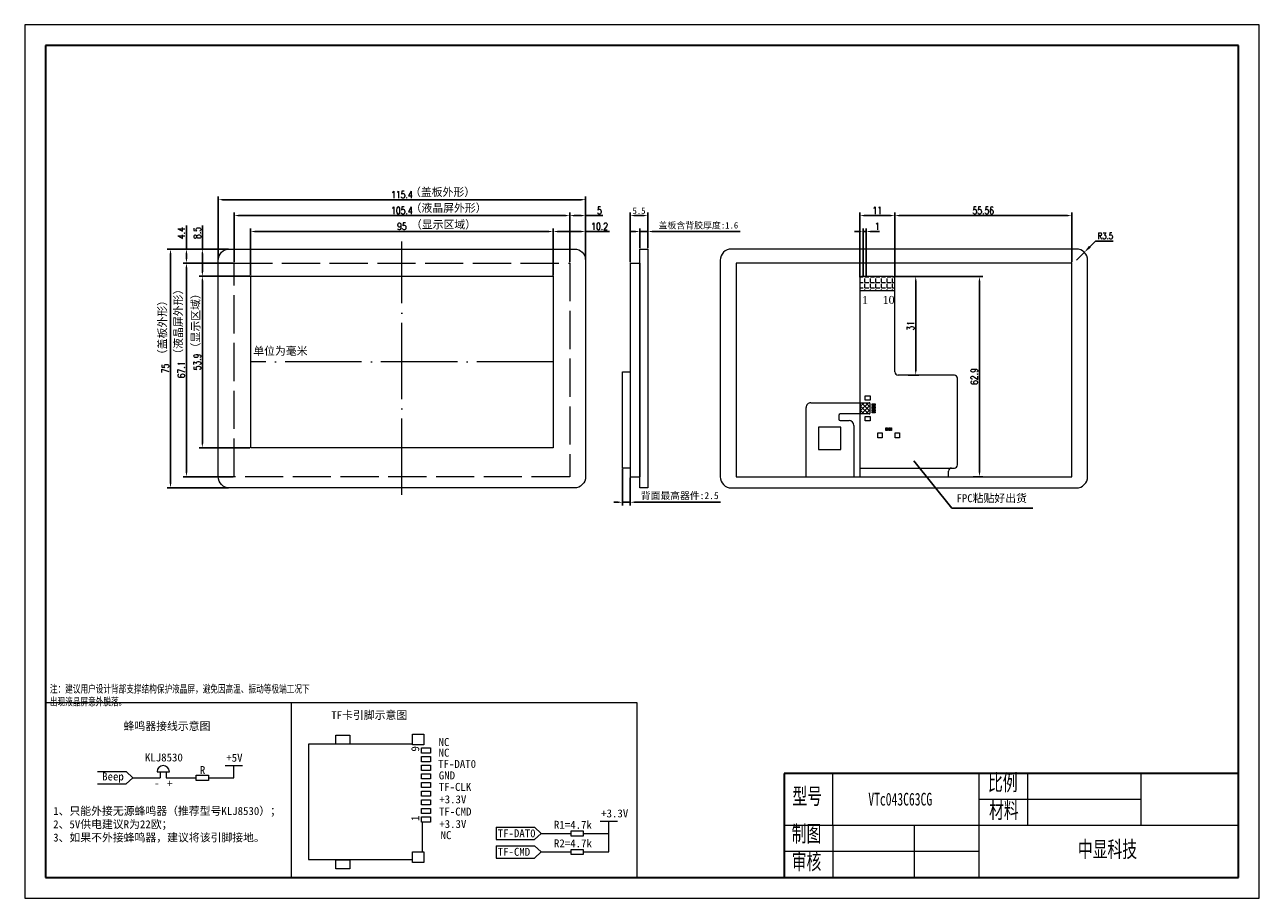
# Model space of a CAD drawing. Header units: millimetres. Extents: x -144 to 1989, y -1632 to -703.
# Tile 3 of 3: x 1601 to 1989, y -977 to -703. Entities that reach past the tile are written whole.
import ezdxf
from ezdxf.enums import TextEntityAlignment as Align

# ---------------------------------------------------------------- set-up
doc = ezdxf.new("R2010")
doc.units = ezdxf.units.MM
doc.header["$PDSIZE"] = -5
for name, pattern in [('ACAD_ISO02W100', [15, 12, -3]), ('ACAD_ISO04W100', [30, 24, -3, 0, -3]), ('CENTER2', [28.574999, 19.049999, -3.175, 3.175, -3.175])]:
    doc.linetypes.add(name, pattern=pattern)
doc.layers.get('0').update_dxf_attribs({"lineweight": 18})
doc.layers.get('Defpoints').update_dxf_attribs({"lineweight": 18})
for name, color, linetype, lineweight in [('DIM（标注）', 3, 'Continuous', 18), ('SILKSCREEN_OUTLINES_BTM', 211, 'Continuous', 18), ('thick', 7, 'Continuous', 30), ('thin', 7, 'Continuous', 18), ('标注', 7, 'Continuous', 13), ('粗实线层', 7, 'Continuous', 35), ('细实线层', 7, 'Continuous', 18)]:
    doc.layers.add(name, color=color, linetype=linetype, lineweight=lineweight)
doc.styles.add('ROMANS', font='romans.shx', dxfattribs={"width": 0.8, "bigfont": 'gbcbig.shx'})
doc.styles.get("Standard").update_dxf_attribs({"font": 'txt.shx', "bigfont": 'gbcbig.shx'})
doc.styles.add('TIMES_NEW_ROMAN', font='TIMES.TTF')
doc.styles.add('TITLE', font='ARIAL.TTF')
doc.styles.add('宋体', font='SimSun.ttf')
doc.styles.add('机械字体', font='SimSun.ttf', dxfattribs={"width": 0.67})
doc.dimstyles.new('ISO-25$0', dxfattribs={"dimscale": 0.8, "dimtxt": 2.75, "dimasz": 1.7, "dimexe": 1.25, "dimexo": 0.3, "dimtad": 1, "dimzin": 0, "dimdsep": 46, "dimtxsty": 'ROMANS', "dimcen": 2, "dimdle": 3.4, "dimclrd": 256, "dimclre": 256, "dimclrt": 256, "dimadec": 0, "dimazin": 0, "dimtfac": 1, "dimtmove": 0, "dimatfit": 3, "dimfxl": 0, "dimtolj": 1, "dimtzin": 0, "dimarcsym": 0})
doc.dimstyles.new('ISO-25$7', dxfattribs={"dimscale": 0.5, "dimtxt": 2.5, "dimasz": 2, "dimexe": 1.25, "dimexo": 0.625, "dimtad": 0, "dimdsep": 46, "dimtxsty": 'TITLE', "dimcen": 2.5, "dimdle": 4, "dimclrd": 256, "dimclre": 256, "dimclrt": 256, "dimadec": 0, "dimazin": 0, "dimtfac": 1, "dimtmove": 0, "dimatfit": 0, "dimfxl": 0, "dimtolj": 1, "dimarcsym": 0})
doc.dimstyles.new('副本 (3)ISO-25', dxfattribs={"dimtxt": 4, "dimasz": 2.5, "dimexe": 1.25, "dimexo": 0.625, "dimtad": 1, "dimtoh": 1, "dimdsep": 46, "dimtxsty": 'Standard', "dimcen": 2.5, "dimdle": 5, "dimadec": 0, "dimazin": 0, "dimtfac": 1, "dimtmove": 0, "dimatfit": 3, "dimfxl": 0, "dimtolj": 1, "dimarcsym": 0})

# ---------------------------------------------------------------- blocks, each defined once
blk = doc.blocks.new('*D89')
at = {"layer": 'Defpoints', "color": 0, "lineweight": 0}
for p in [(1934.19, -774.6), (1931.71, -777.08)]:
    blk.add_point(p, dxfattribs=at)
at = {"layer": '标注', "color": 0, "lineweight": -2}
for p, q in [((1937.72, -771.07), (1935.95, -772.84)), ((1943.22, -771.07), (1937.72, -771.07)), ((1931.71, -777.08), (1934.19, -774.6))]:
    blk.add_line(p, q, dxfattribs=at)
at = {"layer": '标注', "color": 0, "lineweight": 0}
blk.add_solid([(1935.66, -772.54), (1936.25, -773.13), (1934.19, -774.6)], dxfattribs=at)
at = {"layer": '标注', "color": 0, "lineweight": 0, "insert": (1940.79, -769.44), "char_height": 2, "attachment_point": 5, "style": 'ROMANS'}
blk.add_mtext('\\A1;R3.5', dxfattribs=at)
blk = doc.blocks.new('*D77')
at = {"layer": 'Defpoints', "color": 0, "lineweight": 0}
for p in [(1777.48, -763.08), (1777.48, -764.09), (1772.49, -766.17)]:
    blk.add_point(p, dxfattribs=at)
at = {"layer": '标注', "lineweight": -2}
for p, q in [((1772.49, -765.93), (1772.49, -762.08)), ((1773.85, -763.08), (1776.12, -763.08)), ((1777.48, -763.85), (1777.48, -762.08)), ((1777.48, -763.08), (1782.94, -763.08))]:
    blk.add_line(p, q, dxfattribs=at)
at = {"layer": '标注', "lineweight": 0}
for points in [[(1773.85, -762.85), (1773.85, -763.31), (1772.49, -763.08)], [(1776.12, -762.85), (1776.12, -763.31), (1777.48, -763.08)]]:
    blk.add_solid(points, dxfattribs=at)
at = {"layer": '标注', "lineweight": 0, "insert": (1781.85, -761.48), "char_height": 2.2, "attachment_point": 5, "style": 'ROMANS'}
blk.add_mtext('\\A1;5', dxfattribs=at)
blk = doc.blocks.new('*D78')
at = {"layer": 'Defpoints', "color": 0, "lineweight": 0}
for p in [(1767.3, -770.31), (1777.48, -768.08), (1777.48, -768.51)]:
    blk.add_point(p, dxfattribs=at)
at = {"layer": '标注', "lineweight": -2}
for p, q in [((1767.3, -770.07), (1767.3, -767.08)), ((1777.48, -768.27), (1777.48, -767.08)), ((1768.66, -768.08), (1776.12, -768.08)), ((1777.48, -768.08), (1784.96, -768.08))]:
    blk.add_line(p, q, dxfattribs=at)
at = {"layer": '标注', "lineweight": 0}
for points in [[(1768.66, -767.85), (1768.66, -768.31), (1767.3, -768.08)], [(1776.12, -767.85), (1776.12, -768.31), (1777.48, -768.08)]]:
    blk.add_solid(points, dxfattribs=at)
at = {"layer": '标注', "lineweight": 0, "insert": (1781.9, -766.48), "char_height": 2.2, "attachment_point": 5, "style": 'ROMANS'}
blk.add_mtext('\\A1;10.2', dxfattribs=at)
blk = doc.blocks.new('*X56')
at = {"layer": '粗实线层'}
for p, q in [((-287, 200), (-287, -200)), ((287, 200), (-287, 200)), ((287, -200), (287, 200)), ((-287, -200), (287, -200))]:
    blk.add_line(p, q, dxfattribs=at)
at = {"layer": '细实线层'}
for p, q in [((297, 210), (-297, 210)), ((-297, 210), (-297, -210)), ((297, -210), (297, 210)), ((-297, -210), (297, -210))]:
    blk.add_line(p, q, dxfattribs=at)
blk = doc.blocks.new('*D79')
at = {"layer": 'Defpoints', "color": 0, "lineweight": 0}
for p in [(1797.03, -763.08), (1797.03, -773.58), (1791.53, -777.97)]:
    blk.add_point(p, dxfattribs=at)
at = {"layer": '标注', "lineweight": -2}
for p, q in [((1791.53, -777.73), (1791.53, -762.08)), ((1792.89, -763.08), (1795.67, -763.08)), ((1797.03, -773.34), (1797.03, -762.08))]:
    blk.add_line(p, q, dxfattribs=at)
at = {"layer": '标注', "lineweight": 0}
for points in [[(1792.89, -762.85), (1792.89, -763.31), (1791.53, -763.08)], [(1795.67, -762.85), (1795.67, -763.31), (1797.03, -763.08)]]:
    blk.add_solid(points, dxfattribs=at)
at = {"layer": '标注', "lineweight": 0, "insert": (1794.28, -761.58), "char_height": 2, "attachment_point": 5, "style": '宋体'}
blk.add_mtext('\\A1;5.5', dxfattribs=at)
blk = doc.blocks.new('*D80')
at = {"layer": 'Defpoints', "color": 0, "lineweight": 0}
for p in [(1794.53, -768.08), (1794.53, -773.58), (1797.03, -773.58)]:
    blk.add_point(p, dxfattribs=at)
at = {"layer": '标注', "lineweight": -2}
for p, q in [((1794.53, -773.34), (1794.53, -767.08)), ((1797.03, -773.34), (1797.03, -767.08)), ((1793.17, -768.08), (1791.81, -768.08)), ((1794.53, -768.08), (1797.03, -768.08)), ((1798.39, -768.08), (1826.08, -768.08))]:
    blk.add_line(p, q, dxfattribs=at)
at = {"layer": '标注', "lineweight": 0}
for points in [[(1793.17, -767.85), (1793.17, -768.31), (1794.53, -768.08)], [(1798.39, -767.85), (1798.39, -768.31), (1797.03, -768.08)]]:
    blk.add_solid(points, dxfattribs=at)
at = {"layer": '标注', "lineweight": 0, "insert": (1812.92, -766.26), "char_height": 2, "attachment_point": 5, "style": '宋体'}
blk.add_mtext('\\A1;盖板含背胶厚度:1.6', dxfattribs=at)
blk = doc.blocks.new('*D81')
at = {"layer": 'Defpoints', "color": 0, "lineweight": 0}
for p in [(1657.08, -773.58), (1660.2, -773.58), (1662.77, -782.1)]:
    blk.add_point(p, dxfattribs=at)
at = {"layer": '标注', "lineweight": -2}
for p, q in [((1657.08, -773.58), (1657.08, -766.19)), ((1659.96, -773.58), (1656.08, -773.58)), ((1657.08, -780.74), (1657.08, -774.94)), ((1662.53, -782.1), (1656.08, -782.1))]:
    blk.add_line(p, q, dxfattribs=at)
at = {"layer": '标注', "lineweight": 0}
for points in [[(1656.86, -774.94), (1657.31, -774.94), (1657.08, -773.58)], [(1656.86, -780.74), (1657.31, -780.74), (1657.08, -782.1)]]:
    blk.add_solid(points, dxfattribs=at)
at = {"layer": '标注', "lineweight": 0, "insert": (1655.48, -768.54), "char_height": 2.2, "attachment_point": 5, "rotation": 90, "style": 'ROMANS'}
blk.add_mtext('\\A1;8.5', dxfattribs=at)
blk = doc.blocks.new('*D82')
at = {"layer": 'Defpoints', "color": 0, "lineweight": 0}
for p in [(1652.08, -777.97), (1667.07, -777.97), (1667.07, -845.05)]:
    blk.add_point(p, dxfattribs=at)
at = {"layer": '标注', "lineweight": -2}
for p, q in [((1666.83, -777.97), (1651.08, -777.97)), ((1652.08, -843.69), (1652.08, -779.33)), ((1666.83, -845.05), (1651.08, -845.05))]:
    blk.add_line(p, q, dxfattribs=at)
at = {"layer": '标注', "lineweight": 0}
for points in [[(1651.86, -779.33), (1652.31, -779.33), (1652.08, -777.97)], [(1651.86, -843.69), (1652.31, -843.69), (1652.08, -845.05)]]:
    blk.add_solid(points, dxfattribs=at)
at = {"layer": '标注', "lineweight": 0, "insert": (1650.48, -811.51), "char_height": 2.2, "attachment_point": 5, "rotation": 90, "style": 'ROMANS'}
blk.add_mtext('\\A1;67.1', dxfattribs=at)
blk = doc.blocks.new('*D83')
at = {"layer": 'Defpoints', "color": 0, "lineweight": 0}
for p in [(1672.26, -782.1), (1657.08, -835.96), (1672.26, -835.96)]:
    blk.add_point(p, dxfattribs=at)
at = {"layer": '标注', "lineweight": -2}
for p, q in [((1672.02, -782.1), (1656.08, -782.1)), ((1657.08, -783.46), (1657.08, -834.6)), ((1672.02, -835.96), (1656.08, -835.96))]:
    blk.add_line(p, q, dxfattribs=at)
at = {"layer": '标注', "lineweight": 0}
for points in [[(1656.86, -783.46), (1657.31, -783.46), (1657.08, -782.1)], [(1656.86, -834.6), (1657.31, -834.6), (1657.08, -835.96)]]:
    blk.add_solid(points, dxfattribs=at)
at = {"layer": '标注', "lineweight": 0, "insert": (1655.48, -809.03), "char_height": 2.2, "attachment_point": 5, "rotation": 90, "style": 'ROMANS'}
blk.add_mtext('\\A1;53.9', dxfattribs=at)
blk = doc.blocks.new('*D84')
at = {"layer": 'Defpoints', "color": 0, "lineweight": 0}
for p in [(1772.49, -763.08), (1667.07, -777.97), (1772.49, -777.97)]:
    blk.add_point(p, dxfattribs=at)
at = {"layer": '标注', "lineweight": -2}
for p, q in [((1667.07, -777.73), (1667.07, -762.08)), ((1668.43, -763.08), (1771.13, -763.08)), ((1772.49, -777.73), (1772.49, -762.08))]:
    blk.add_line(p, q, dxfattribs=at)
at = {"layer": '标注', "lineweight": 0}
for points in [[(1668.43, -762.85), (1668.43, -763.31), (1667.07, -763.08)], [(1771.13, -762.85), (1771.13, -763.31), (1772.49, -763.08)]]:
    blk.add_solid(points, dxfattribs=at)
at = {"layer": '标注', "lineweight": 0, "insert": (1719.78, -761.48), "char_height": 2.2, "attachment_point": 5, "style": 'ROMANS'}
blk.add_mtext('\\A1;105.4', dxfattribs=at)
blk = doc.blocks.new('*D85')
at = {"layer": 'Defpoints', "color": 0, "lineweight": 0}
for p in [(1767.3, -768.08), (1672.26, -782.1), (1767.3, -782.1)]:
    blk.add_point(p, dxfattribs=at)
at = {"layer": '标注', "lineweight": -2}
for p, q in [((1672.26, -781.86), (1672.26, -767.08)), ((1767.3, -781.86), (1767.3, -767.08)), ((1673.62, -768.08), (1765.94, -768.08))]:
    blk.add_line(p, q, dxfattribs=at)
at = {"layer": '标注', "lineweight": 0}
for points in [[(1673.62, -767.85), (1673.62, -768.31), (1672.26, -768.08)], [(1765.94, -767.85), (1765.94, -768.31), (1767.3, -768.08)]]:
    blk.add_solid(points, dxfattribs=at)
at = {"layer": '标注', "lineweight": 0, "insert": (1719.78, -766.48), "char_height": 2.2, "attachment_point": 5, "style": 'ROMANS'}
blk.add_mtext('\\A1;95', dxfattribs=at)
blk = doc.blocks.new('*D86')
at = {"layer": 'Defpoints', "color": 0, "lineweight": 0}
for p in [(1777.48, -758.08), (1662.08, -777.08), (1777.48, -777.08)]:
    blk.add_point(p, dxfattribs=at)
at = {"layer": '标注', "lineweight": -2}
for p, q in [((1662.08, -776.84), (1662.08, -757.08)), ((1663.44, -758.08), (1776.12, -758.08)), ((1777.48, -776.84), (1777.48, -757.08))]:
    blk.add_line(p, q, dxfattribs=at)
at = {"layer": '标注', "lineweight": 0}
for points in [[(1663.44, -757.85), (1663.44, -758.31), (1662.08, -758.08)], [(1776.12, -757.85), (1776.12, -758.31), (1777.48, -758.08)]]:
    blk.add_solid(points, dxfattribs=at)
at = {"layer": '标注', "lineweight": 0, "insert": (1719.78, -756.48), "char_height": 2.2, "attachment_point": 5, "style": 'ROMANS'}
blk.add_mtext('\\A1;115.4', dxfattribs=at)
blk = doc.blocks.new('*D87')
at = {"layer": 'Defpoints', "color": 0, "lineweight": 0}
for p in [(1665.58, -773.58), (1647.08, -848.58), (1665.58, -848.58)]:
    blk.add_point(p, dxfattribs=at)
at = {"layer": '标注', "lineweight": -2}
for p, q in [((1665.34, -773.58), (1646.08, -773.58)), ((1647.08, -774.94), (1647.08, -847.22)), ((1665.34, -848.58), (1646.08, -848.58))]:
    blk.add_line(p, q, dxfattribs=at)
at = {"layer": '标注', "lineweight": 0}
for points in [[(1646.86, -774.94), (1647.31, -774.94), (1647.08, -773.58)], [(1646.86, -847.22), (1647.31, -847.22), (1647.08, -848.58)]]:
    blk.add_solid(points, dxfattribs=at)
at = {"layer": '标注', "lineweight": 0, "insert": (1645.48, -811.08), "char_height": 2.2, "attachment_point": 5, "rotation": 90, "style": 'ROMANS'}
blk.add_mtext('\\A1;75', dxfattribs=at)
blk = doc.blocks.new('*D88')
at = {"layer": 'Defpoints', "color": 0, "lineweight": 0}
for p in [(1654.24, -773.58), (1652.08, -777.97), (1653.24, -777.97)]:
    blk.add_point(p, dxfattribs=at)
at = {"layer": '标注', "lineweight": -2}
for p, q in [((1652.08, -773.58), (1652.08, -766.19)), ((1654, -773.58), (1651.08, -773.58)), ((1652.08, -776.61), (1652.08, -774.94)), ((1653, -777.97), (1651.08, -777.97))]:
    blk.add_line(p, q, dxfattribs=at)
at = {"layer": '标注', "lineweight": 0}
for points in [[(1651.86, -774.94), (1652.31, -774.94), (1652.08, -773.58)], [(1651.86, -776.61), (1652.31, -776.61), (1652.08, -777.97)]]:
    blk.add_solid(points, dxfattribs=at)
at = {"layer": '标注', "lineweight": 0, "insert": (1650.48, -768.58), "char_height": 2.2, "attachment_point": 5, "rotation": 90, "style": 'ROMANS'}
blk.add_mtext('\\A1;4.4', dxfattribs=at)
blk = doc.blocks.new('*D91')
at = {"layer": 'Defpoints', "color": 0, "lineweight": 0}
for p in [(1789.13, -842.34), (1791.53, -845.05), (1791.53, -853.08)]:
    blk.add_point(p, dxfattribs=at)
at = {"layer": '标注', "lineweight": -2}
for p, q in [((1789.13, -842.58), (1789.13, -854.08)), ((1791.53, -845.29), (1791.53, -854.08)), ((1787.77, -853.08), (1786.41, -853.08)), ((1789.13, -853.08), (1791.53, -853.08)), ((1792.89, -853.08), (1819.91, -853.08))]:
    blk.add_line(p, q, dxfattribs=at)
at = {"layer": '标注', "lineweight": 0}
for points in [[(1787.77, -852.85), (1787.77, -853.3), (1789.13, -853.08)], [(1792.89, -852.85), (1792.89, -853.3), (1791.53, -853.08)]]:
    blk.add_solid(points, dxfattribs=at)
at = {"layer": '标注', "lineweight": 0, "insert": (1807.08, -851.12), "char_height": 2.2, "attachment_point": 5, "style": '宋体'}
blk.add_mtext('\\A1;背面最高器件:2.5', dxfattribs=at)
blk = doc.blocks.new('TF')
at = {"lineweight": 0}
for p, q in [((-4.774, 14.5), (-0.976, 14.5)), ((-14.7, 13.274), (-14.7, 0)), ((0, 0), (0, 13.25)), ((-14.7, 0), (0, 0))]:
    blk.add_line(p, q, dxfattribs=at)
for points in [[(-15.976, 14.726), (-14.624, 14.726), (-14.624, 13.274), (-15.976, 13.274)], [(-14.226, 15.576), (-13.574, 15.576), (-13.574, 14.424), (-14.226, 14.424)], [(-13.126, 15.576), (-12.474, 15.576), (-12.474, 14.424), (-13.126, 14.424)], [(-12.026, 15.576), (-11.374, 15.576), (-11.374, 14.424), (-12.026, 14.424)], [(-10.926, 15.576), (-10.274, 15.576), (-10.274, 14.424), (-10.926, 14.424)], [(-9.826, 15.576), (-9.174, 15.576), (-9.174, 14.424), (-9.826, 14.424)], [(-8.726, 15.576), (-8.074, 15.576), (-8.074, 14.424), (-8.726, 14.424)], [(-7.626, 15.576), (-6.974, 15.576), (-6.974, 14.424), (-7.626, 14.424)], [(-6.526, 15.576), (-5.874, 15.576), (-5.874, 14.424), (-6.526, 14.424)], [(-5.426, 15.576), (-4.774, 15.576), (-4.774, 14.424), (-5.426, 14.424)], [(-0.976, 14.726), (0.376, 14.726), (0.376, 13.274), (-0.976, 13.274)], [(-15.8715, 5.289), (-14.7285, 5.289), (-14.7285, 3.511), (-15.8715, 3.511)], [(0.0285, 5.289), (1.1715, 5.289), (1.1715, 3.511), (0.0285, 3.511)]]:
    blk.add_lwpolyline(points, close=True, dxfattribs=at)
blk = doc.blocks.new('*D100')
at = {"lineweight": -2}
for p, q in [((1874.66, -774.46), (1874.66, -762.08)), ((1928.86, -763.08), (1876.02, -763.08)), ((1930.22, -777.73), (1930.22, -762.08))]:
    blk.add_line(p, q, dxfattribs=at)
at = {"lineweight": 0}
for points in [[(1876.02, -762.85), (1876.02, -763.31), (1874.66, -763.08)], [(1928.86, -762.85), (1928.86, -763.31), (1930.22, -763.08)]]:
    blk.add_solid(points, dxfattribs=at)
at = {"layer": 'Defpoints', "color": 0, "lineweight": 0}
for p in [(1874.66, -763.08), (1874.66, -774.7), (1930.22, -777.97)]:
    blk.add_point(p, dxfattribs=at)
at = {"lineweight": 0, "insert": (1902.44, -761.48), "char_height": 2.2, "attachment_point": 5, "style": 'ROMANS'}
blk.add_mtext('\\A1;55.56', dxfattribs=at)
blk = doc.blocks.new('*D99')
at = {"lineweight": -2}
for p, q in [((1874.4, -782.17), (1882.21, -782.17)), ((1881.21, -783.53), (1881.21, -811.8)), ((1878.82, -813.16), (1882.21, -813.16))]:
    blk.add_line(p, q, dxfattribs=at)
at = {"lineweight": 0}
for points in [[(1880.99, -783.53), (1881.44, -783.53), (1881.21, -782.17)], [(1880.99, -811.8), (1881.44, -811.8), (1881.21, -813.16)]]:
    blk.add_solid(points, dxfattribs=at)
at = {"layer": 'Defpoints', "color": 0, "lineweight": 0}
for p in [(1874.16, -782.17), (1878.58, -813.16), (1881.21, -813.16)]:
    blk.add_point(p, dxfattribs=at)
at = {"lineweight": 0, "insert": (1879.61, -797.66), "char_height": 2.2, "attachment_point": 5, "rotation": 90, "style": 'ROMANS'}
blk.add_mtext('\\A1;31', dxfattribs=at)
blk = doc.blocks.new('*D98')
at = {"layer": 'Defpoints', "color": 0, "lineweight": 0}
for p in [(1879.41, -782.17), (1899.02, -845.05), (1901.25, -845.05)]:
    blk.add_point(p, dxfattribs=at)
at = {"layer": '标注', "lineweight": -2}
for p, q in [((1879.65, -782.17), (1902.25, -782.17)), ((1901.25, -783.53), (1901.25, -843.69)), ((1899.26, -845.05), (1902.25, -845.05))]:
    blk.add_line(p, q, dxfattribs=at)
at = {"layer": '标注', "lineweight": 0}
for points in [[(1901.02, -783.53), (1901.47, -783.53), (1901.25, -782.17)], [(1901.02, -843.69), (1901.47, -843.69), (1901.25, -845.05)]]:
    blk.add_solid(points, dxfattribs=at)
at = {"layer": '标注', "lineweight": 0, "insert": (1899.65, -813.61), "char_height": 2.2, "attachment_point": 5, "rotation": 90, "style": 'ROMANS'}
blk.add_mtext('\\A1;62.9', dxfattribs=at)
blk = doc.blocks.new('*D97')
at = {"layer": 'Defpoints', "color": 0, "lineweight": 0}
for p in [(1874.66, -763.08), (1863.66, -782.67), (1874.66, -782.67)]:
    blk.add_point(p, dxfattribs=at)
at = {"layer": '标注', "lineweight": -2}
for p, q in [((1863.66, -782.43), (1863.66, -762.08)), ((1865.02, -763.08), (1873.3, -763.08)), ((1874.66, -782.43), (1874.66, -762.08))]:
    blk.add_line(p, q, dxfattribs=at)
at = {"layer": '标注', "lineweight": 0}
for points in [[(1865.02, -762.85), (1865.02, -763.31), (1863.66, -763.08)], [(1873.3, -762.85), (1873.3, -763.31), (1874.66, -763.08)]]:
    blk.add_solid(points, dxfattribs=at)
at = {"layer": '标注', "lineweight": 0, "insert": (1869.16, -761.48), "char_height": 2.2, "attachment_point": 5, "style": 'ROMANS'}
blk.add_mtext('\\A1;11', dxfattribs=at)
blk = doc.blocks.new('*D96')
at = {"layer": 'Defpoints', "color": 0, "lineweight": 0}
for p in [(1865.66, -768.08), (1864.66, -782.37), (1865.66, -782.37)]:
    blk.add_point(p, dxfattribs=at)
at = {"layer": '标注', "lineweight": -2}
for p, q in [((1864.66, -782.13), (1864.66, -767.08)), ((1865.66, -782.13), (1865.66, -767.08)), ((1863.3, -768.08), (1861.94, -768.08)), ((1864.66, -768.08), (1865.66, -768.08)), ((1867.02, -768.08), (1869.8, -768.08))]:
    blk.add_line(p, q, dxfattribs=at)
at = {"layer": '标注', "lineweight": 0}
for points in [[(1863.3, -767.85), (1863.3, -768.31), (1864.66, -768.08)], [(1867.02, -767.85), (1867.02, -768.31), (1865.66, -768.08)]]:
    blk.add_solid(points, dxfattribs=at)
at = {"layer": '标注', "lineweight": 0, "insert": (1869.09, -766.48), "char_height": 2.2, "attachment_point": 5, "style": 'ROMANS'}
blk.add_mtext('\\A1;1', dxfattribs=at)

msp = doc.modelspace()

# ---------------------------------------------------------------- hatches: boundary and pattern name
at = {"lineweight": 0}
h = msp.add_hatch(dxfattribs=at)
h.set_pattern_fill('ANGLE', color=256, scale=0.25, style=0)
h.set_pattern_definition([(0, (387.8998, 0), (0, 1.74625), [1.27, -0.47625]), (90, (387.8998, 0), (-1.74625, 1e-16), [1.27, -0.47625])])
h.paths.add_polyline_path([(1864.162, -782.17, 0.4142136), (1863.662, -782.67), (1863.662, -786.67), (1874.662, -786.67), (1874.662, -782.67, 0.4142136), (1874.162, -782.17)])
h = msp.add_hatch(dxfattribs=at)
h.set_pattern_fill('ANSI37', color=256, scale=0.3, style=0)
h.set_pattern_definition([(225, (11080.3517, 796.2038), (0.67351921, -0.67351921), []), (315, (11080.3517, 796.2038), (0.67351921, 0.67351921), [])])
edge = h.paths.add_edge_path(flags=0)
edge.add_arc((1866.612, -822.05), 0.2, 0, 90)
edge.add_line((1866.612, -821.85), (1863.812, -821.85))
edge.add_line((1863.812, -821.85), (1863.812, -825.35))
edge.add_line((1863.812, -825.35), (1866.612, -825.35))
edge.add_arc((1866.612, -825.15), 0.2, -89.99945, -0.00055)
edge.add_line((1866.812, -825.15), (1866.812, -822.05))
at = {"linetype": 'Continuous', "lineweight": 0}
h = msp.add_hatch(dxfattribs=at)
h.set_pattern_fill('ANGLE', color=256, scale=5, style=0)
h.set_pattern_definition([(0, (0, 0), (0, 34.925), [25.4, -9.525]), (90, (0, 0), (-34.925, 2e-15), [25.4, -9.525])])
edge = h.paths.add_edge_path(flags=0)
edge.add_line((1898.205, -856.567), (1909.205, -856.567))
edge.add_line((1909.205, -856.567), (1909.205, -862.067))
edge.add_arc((1908.705, -862.067), 0.5, 270, 360, ccw=False)
edge.add_line((1908.705, -862.567), (1898.705, -862.567))
edge.add_arc((1898.705, -862.067), 0.5, 180, 270, ccw=False)
edge.add_line((1898.205, -862.067), (1898.205, -856.567))

# ---------------------------------------------------------------- linework, layer by layer
at = {"lineweight": 0}
for p, q in [((1791.529, -777.97), (1791.529, -845.05)), ((1791.529, -777.97), (1794.529, -777.97)), ((1794.529, -777.97), (1794.529, -845.05)), ((1863.662, -782.67), (1863.662, -845.05)), ((1874.162, -782.17), (1864.162, -782.17)), ((1874.662, -812.16), (1874.662, -782.67)), ((1874.662, -786.67), (1863.662, -786.67)), ((1893.362, -813.16), (1875.662, -813.16)), ((1894.362, -841.34), (1894.362, -814.16)), ((1867.566, -823.49), (1867.566, -823.71)), ((1791.529, -845.05), (1794.529, -845.05)), ((1891.492, -845.05), (1891.492, -843.34)), ((1891.492, -845.05), (1891.492, -843.34)), ((1892.492, -842.34), (1893.362, -842.34)), ((1624.115, -937.654), (1633.147, -937.654)), ((1633.147, -937.654), (1635.203, -939.584)), ((1642.87, -937.671), (1646.722, -937.671)), ((1643.846, -937.671), (1643.846, -939.584)), ((1645.746, -937.671), (1645.746, -939.584)), ((1664.269, -935.745), (1669.713, -935.745)), ((1666.991, -939.584), (1666.991, -935.745)), ((1855.208, -954.58), (1855.208, -938.269)), ((1624.115, -941.514), (1633.147, -941.514)), ((1635.203, -939.584), (1633.147, -941.514)), ((1635.203, -939.584), (1643.846, -939.584)), ((1645.746, -939.584), (1655.14, -939.584)), ((1658.993, -939.584), (1666.991, -939.584)), ((1782.057, -953.218), (1787.501, -953.218)), ((1784.779, -962.877), (1784.779, -953.218)), ((1749.437, -955.127), (1749.437, -958.987)), ((1749.437, -955.127), (1761.477, -955.127)), ((1761.477, -955.127), (1763.534, -957.057)), ((1763.534, -957.057), (1761.477, -958.987)), ((1763.534, -957.057), (1772.928, -957.057)), ((1776.781, -957.057), (1784.779, -957.057)), ((1749.437, -958.987), (1761.477, -958.987)), ((1749.437, -960.947), (1761.477, -960.947)), ((1749.437, -960.947), (1749.437, -964.807)), ((1761.477, -960.947), (1763.534, -962.877)), ((1749.437, -964.807), (1761.477, -964.807)), ((1763.534, -962.877), (1761.477, -964.807)), ((1763.534, -962.877), (1772.928, -962.877)), ((1776.781, -962.877), (1784.779, -962.877))]:
    msp.add_line(p, q, dxfattribs=at)
at = {"linetype": 'Continuous', "lineweight": 0}
for p, q in [((1848.264, -821.85), (1866.612, -821.85)), ((1866.812, -822.05), (1866.812, -825.15)), ((1846.764, -845.05), (1846.764, -823.35)), ((1857.011, -825.85), (1857.011, -826.949)), ((1866.612, -825.35), (1857.511, -825.35)), ((1857.511, -827.449), (1860.263, -827.45)), ((1861.762, -828.95), (1861.762, -845.05)), ((1863.662, -842.34), (1892.492, -842.34))]:
    msp.add_line(p, q, dxfattribs=at)
at = {"lineweight": 0, "ltscale": 3}
msp.add_line((1863.812, -821.85), (1863.812, -825.35), dxfattribs=at)
for p, q in [((1684.999, -915.93), (1684.999, -970.891)), ((1793.551, -915.93), (1793.551, -970.891)), ((1839.916, -938.269), (1839.916, -970.891)), ((1674.822, -970.891), (1839.916, -970.891))]:
    msp.add_line(p, q)
at = {"lineweight": 0}
for points in [[(1665.584, -773.58), (1773.984, -773.58, -0.4142136), (1777.484, -777.08), (1777.484, -845.076, -0.4142136), (1773.984, -848.576), (1665.584, -848.576, -0.4142136), (1662.084, -845.076), (1662.084, -777.08, -0.4142136)], [(1931.712, -773.58), (1823.312, -773.58, 0.4142136), (1819.812, -777.08), (1819.812, -845.076, 0.4142136), (1823.312, -848.576), (1931.712, -848.576, 0.4142136), (1935.212, -845.076), (1935.212, -777.08, 0.4142136)]]:
    msp.add_lwpolyline(points, format="xyb", close=True, dxfattribs=at)
for points in [[(1794.529, -773.58), (1797.029, -773.58), (1797.029, -848.576), (1794.529, -848.576)], [(1930.222, -777.97), (1824.802, -777.97), (1824.802, -845.05), (1930.222, -845.05)], [(1789.129, -812.17), (1791.529, -812.17), (1791.529, -842.34), (1789.129, -842.34)], [(1865.291, -819.65), (1866.861, -819.65), (1866.861, -821.05), (1865.291, -821.05)], [(1867.566, -822.21), (1868.466, -822.21), (1868.466, -822.49), (1867.566, -822.49)], [(1865.291, -826.15), (1866.861, -826.15), (1866.861, -827.55), (1865.291, -827.55)], [(1867.566, -822.71), (1868.466, -822.71), (1868.466, -822.99), (1867.566, -822.99)], [(1867.566, -823.21), (1868.466, -823.21), (1868.466, -823.49), (1867.566, -823.49)], [(1867.566, -823.71), (1868.466, -823.71), (1868.466, -823.99), (1867.566, -823.99)], [(1867.566, -824.21), (1868.466, -824.21), (1868.466, -824.49), (1867.566, -824.49)], [(1867.566, -824.71), (1868.466, -824.71), (1868.466, -824.99), (1867.566, -824.99)], [(1857.709, -836.501), (1857.709, -829.501), (1850.709, -829.501), (1850.709, -836.501)], [(1871.822, -829.68), (1872.102, -829.68), (1872.102, -830.58), (1871.822, -830.58)], [(1872.322, -829.68), (1872.602, -829.68), (1872.602, -830.58), (1872.322, -830.58)], [(1872.822, -829.68), (1873.102, -829.68), (1873.102, -830.58), (1872.822, -830.58)], [(1873.322, -829.68), (1873.602, -829.68), (1873.602, -830.58), (1873.322, -830.58)], [(1869.262, -831.28), (1870.662, -831.28), (1870.662, -832.85), (1869.262, -832.85)], [(1874.762, -831.285), (1876.162, -831.285), (1876.162, -832.855), (1874.762, -832.855)], [(1655.14, -938.771), (1658.993, -938.771), (1658.993, -940.397), (1655.14, -940.397)], [(1772.928, -956.244), (1776.781, -956.244), (1776.781, -957.87), (1772.928, -957.87)], [(1772.928, -962.064), (1776.781, -962.064), (1776.781, -963.69), (1772.928, -963.69)]]:
    msp.add_lwpolyline(points, close=True, dxfattribs=at)
at = {"linetype": 'ACAD_ISO02W100', "lineweight": 0}
msp.add_lwpolyline([(1667.074, -777.97), (1772.494, -777.97), (1772.494, -845.05), (1667.074, -845.05)], close=True, dxfattribs=at)
at = {"color": 1, "lineweight": 0}
msp.add_lwpolyline([(1672.264, -782.1), (1767.304, -782.1), (1767.304, -835.96), (1672.264, -835.96)], close=True, dxfattribs=at)
at = {"lineweight": 0}
for centre, radius, start, end in [((1864.162, -782.67), 0.5, 90, 180), ((1874.162, -782.67), 0.5, 360, 90), ((1875.662, -812.16), 1, 180, 270), ((1893.362, -814.16), 1, 360, 90), ((1893.362, -841.34), 1, 270, 0), ((1892.492, -843.34), 1, 90, 180), ((1644.796, -937.671), 1.926, 360, 180)]:
    msp.add_arc(centre, radius, start, end, dxfattribs=at)
at = {"linetype": 'Continuous', "lineweight": 0}
for centre, radius, start, end in [((1848.264, -823.35), 1.5, 89.99088, 180), ((1866.612, -822.05), 0.2, 0, 90), ((1857.511, -825.85), 0.5, 90, 179.99425), ((1866.612, -825.15), 0.2, 270, 360), ((1857.511, -826.949), 0.5, 179.99425, 269.98016), ((1860.262, -828.95), 1.5, 0, 89.99088)]:
    msp.add_arc(centre, radius, start, end, dxfattribs=at)
at = {"layer": 'thick'}
for p, q in [((1982.634, -938.269), (1839.916, -938.269)), ((1839.916, -938.269), (1839.916, -970.891)), ((1839.916, -938.269), (1839.916, -970.891)), ((1982.634, -970.891), (1982.634, -938.269)), ((1839.916, -970.891), (1982.634, -970.891))]:
    msp.add_line(p, q, dxfattribs=at)
at = {"layer": 'thin'}
for p, q in [((1901.081, -938.269), (1901.081, -970.891)), ((1916.372, -938.269), (1916.372, -954.58)), ((1952.052, -954.58), (1952.052, -938.269)), ((1952.052, -946.425), (1901.081, -946.425)), ((1982.634, -954.58), (1839.916, -954.58)), ((1855.208, -954.58), (1855.208, -970.891)), ((1880.693, -954.58), (1880.693, -970.891)), ((1901.081, -962.735), (1839.916, -962.735))]:
    msp.add_line(p, q, dxfattribs=at)
at = {"layer": '标注', "linetype": 'ACAD_ISO04W100', "lineweight": 0}
for p, q in [((1719.784, -850.801), (1719.784, -771.209)), ((1767.304, -809.03), (1672.264, -809.03))]:
    msp.add_line(p, q, dxfattribs=at)
at = {"layer": '标注', "lineweight": 0}
msp.add_line((1607.795, -915.93), (1793.551, -915.93), dxfattribs=at)

# ---------------------------------------------------------------- block references
at = {"lineweight": 0, "xscale": 2.461593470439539, "yscale": 2.461593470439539, "zscale": 2.461593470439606, "rotation": 270}
msp.add_blockref('TF', (1690.406, -965.247), dxfattribs=at)
at = {"layer": '粗实线层', "lineweight": 0, "xscale": 0.6530298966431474, "yscale": 0.6530298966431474, "zscale": 0.6530298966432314}
msp.add_blockref('*X56', (1795.215, -840.285), dxfattribs=at)

# ---------------------------------------------------------------- texts
at = {"color": 1, "lineweight": 0, "char_height": 2.5, "width": 22.80135, "attachment_point": 1}
for s, insert in [('{\\fSimSun|b0|i0|c134|p49;（盖板外形）}', (1722.33, -754.432)), ('{\\fSimSun|b0|i0|c134|p49;（液晶屏外形）}', (1722.507, -759.432)), ('{\\fSimSun|b0|i0|c134|p49;（显示区域）}', (1722.611, -764.65))]:
    msp.add_mtext(s, dxfattribs=dict(at, insert=insert))
at = {"color": 1, "lineweight": 0, "char_height": 2.5, "width": 22.80135, "attachment_point": 1, "rotation": 90}
for s, insert in [('{\\fSimSun|b0|i0|c134|p49;（液晶屏外形）}', (1648.263, -808.332)), ('{\\fSimSun|b0|i0|c134|p49;（盖板外形）}', (1643.263, -808.468)), ('{\\fSimSun|b0|i0|c134|p49;（显示区域）}', (1653.728, -806.332))]:
    msp.add_mtext(s, dxfattribs=dict(at, insert=insert))
at = {"lineweight": 0, "attachment_point": 1}
for s, insert, char_height, width in [('{\\ftimes new roman|b0|i0|c0|p2;1}', (1864.3, -788.351), 2.5, 0.96246), ('{\\ftimes new roman|b0|i0|c0|p2;10}', (1870.804, -788.296), 2.5, 3.13099), ('{\\fSimSun|b0|i0|c134|p49;单位为毫米}', (1673.072, -804.336), 2.5, 23.85602), ('注：建议用户设计背部支撑结构保护液晶屏，避免因高温、振动等极端工况下出现液晶屏意外脱落。', (1609.183, -910.707), 2.4, 83.07163), ('{\\fSimSun|b0|i0|c0|p2;TF卡引脚示意图}', (1697.593, -918.673), 2.5, 29.78651), ('{\\fSimSun|b0|i0|c0|p2;蜂鸣器接线示意图}', (1632.334, -922.1), 2.5, 29.78651), ('{\\fSimSun|b0|i0|c0|p2;NC}', (1731.301, -927.115), 2.5, 25.53378), ('{\\fSimSun|b0|i0|c0|p2;NC}', (1731.301, -930.447), 2.5, 25.53378), ('{\\fSimSun|b0|i0|c0|p2;KLJ8530}', (1639.049, -931.952), 2.5, 16.12259), ('{\\fSimSun|b0|i0|c0|p2;+5V}', (1664.603, -932.045), 2.5, 24.79402), ('{\\fSimSun|b0|i0|c0|p2;TF-DAT0}', (1731.175, -933.987), 2.5, 25.53378), ('{\\fSimSun|b0|i0|c0|p2;Beep}', (1625.607, -937.914), 2.5, 9.89669), ('{\\fSimSun|b0|i0|c0|p2;R}', (1656.308, -935.919), 2.5, 4.49307), ('{\\fSimSun|b0|i0|c0|p2;GND}', (1731.377, -937.595), 2.5, 25.53378), ('{\\fSimSun|b0|i0|c0|p2;-}', (1641.966, -940.018), 2.5, 4.49307), ('{\\fSimSun|b0|i0|c0|p2;+}', (1645.99, -940.091), 2.5, 4.49307), ('{\\fSimSun|b0|i0|c0|p2;TF-CLK}', (1731.359, -941.204), 2.5, 25.53378), ('{\\fSimSun|b0|i0|c0|p2;+3.3V}', (1731.525, -945.105), 2.5, 25.53378), ('{\\fSimSun|b0|i0|c0|p2;1、只能外接无源蜂鸣器（推荐型号KLJ8530）；\\P2、5V供电建议R为22欧；\\P3、如果不外接蜂鸣器，建议将该引脚接地。}', (1610.215, -948.762), 2.5, 94.15476), ('{\\fSimSun|b0|i0|c0|p2;TF-CMD}', (1731.43, -948.948), 2.5, 25.53378), ('{\\fSimSun|b0|i0|c0|p2;+3.3V}', (1782.391, -949.518), 2.5, 24.79402), ('{\\fSimSun|b0|i0|c134|p2;+3.3V}', (1731.525, -952.846), 2.5, 25.53378), ('{\\fSimSun|b0|i0|c0|p2;R1=4.7k}', (1767.559, -953.096), 2.5, 4.49307), ('{\\fSimSun|b0|i0|c0|p2;NC}', (1731.934, -956.35), 2.5, 25.53378), ('{\\fSimSun|b0|i0|c134|p2;TF-DAT0}', (1749.872, -955.762), 2.5, 9.89669), ('{\\fSimSun|b0|i0|c134|p2;TF-CMD}', (1749.872, -961.582), 2.5, 9.89669), ('{\\fSimSun|b0|i0|c0|p2;R2=4.7k}', (1767.559, -958.916), 2.5, 4.49307)]:
    msp.add_mtext(s, dxfattribs=dict(at, insert=insert, char_height=char_height, width=width))
at = {"color": 7, "char_height": 2.5, "attachment_point": 1, "rotation": 90}
for s, insert, width in [('{\\fSimSun|b0|i0|c0|p2;9}', (1722.721, -931.348), 1.43056), ('{\\fSimSun|b0|i0|c0|p2;1}', (1722.721, -953.156), 1.01389)]:
    msp.add_mtext(s, dxfattribs=dict(at, insert=insert, width=width))
at = {"layer": 'DIM（标注）', "color": 7, "linetype": 'CENTER2', "lineweight": 0, "insert": (1894.001, -850.56), "char_height": 2.5, "width": 29.54665, "attachment_point": 1, "style": '宋体'}
msp.add_mtext('{\\fSimSun|b0|i0|c134|p1;\\C0;FPC粘贴好出货}', dxfattribs=at)
at = {"layer": 'SILKSCREEN_OUTLINES_BTM', "lineweight": 0, "style": 'TIMES_NEW_ROMAN'}
msp.add_text('12', height=0.01, dxfattribs=at).set_placement((1914.192, -790.71), align=Align.MIDDLE_CENTER)
at = {"layer": 'thick', "attachment_point": 1, "style": '机械字体'}
for s, insert, char_height, width in [('比例', (1903.918, -938.508), 5.0971, 12.94837), ('型号', (1842.486, -942.794), 5.0971, 12.94837), ('VTc043C63CG', (1866.325, -944.303), 4, 37.6337), ('材料', (1904.253, -947.214), 5.0971, 12.94837), ('制图', (1842.259, -954.58), 5.0971, 12.94837), ('中显科技', (1932.148, -959.478), 5.0971, 28.36201), ('审核', (1842.259, -963.286), 5.0971, 12.94837)]:
    msp.add_mtext(s, dxfattribs=dict(at, insert=insert, char_height=char_height, width=width))

# ---------------------------------------------------------------- dimensions: what is measured, and where the dimension line sits
at = {"lineweight": 0}
dim = msp.add_linear_dim(base=(1874.662, -763.08), p1=(1930.222, -777.97), p2=(1874.662, -774.7), dimstyle='ISO-25$0', dxfattribs=at)
dim.commit()
dim.dimension.update_dxf_attribs({"geometry": '*D100', "text_midpoint": (1902.442, -761.48)})
dim = msp.add_linear_dim(base=(1881.215, -813.16), p1=(1874.162, -782.17), p2=(1878.578, -813.16), angle=90, text='31', dimstyle='ISO-25$0', dxfattribs=at)
dim.commit()
dim.dimension.update_dxf_attribs({"geometry": '*D99', "text_midpoint": (1879.615, -797.665)})
at = {"layer": '标注', "lineweight": 0}
for base, p1, p2, text, picture, middle in [((1777.484, -758.08), (1662.084, -777.08), (1777.484, -777.08), '115.4', '*D86', (1719.784, -756.48)), ((1874.662, -763.08), (1863.662, -782.67), (1874.662, -782.67), '11', '*D97', (1869.162, -761.48)), ((1865.662, -768.08), (1864.662, -782.37), (1865.662, -782.37), '1', '*D96', (1869.091, -766.48))]:
    dim = msp.add_linear_dim(base=base, p1=p1, p2=p2, text=text, dimstyle='ISO-25$0', dxfattribs=at)
    dim.commit()
    dim.dimension.update_dxf_attribs({"geometry": picture, "text_midpoint": middle})
for base, p1, p2, text, override, picture, middle in [((1772.494, -763.08), (1667.074, -777.97), (1772.494, -777.97), '105.4', {"dimsah": 1, "dimtzin": 0}, '*D84', (1719.784, -761.48)), ((1797.029, -763.08), (1791.529, -777.97), (1797.029, -773.58), '5.5', {"dimtxt": 2.5, "dimtxsty": '宋体', "dimsah": 1}, '*D79', (1794.279, -761.58)), ((1767.304, -768.08), (1672.264, -782.1), (1767.304, -782.1), '95', {"dimsah": 1, "dimtzin": 0}, '*D85', (1719.784, -766.48)), ((1791.529, -853.076), (1789.129, -842.34), (1791.529, -845.05), '背面最高器件:2.5', {"dimtxsty": '宋体'}, '*D91', (1807.081, -851.121))]:
    dim = msp.add_linear_dim(base=base, p1=p1, p2=p2, text=text, dimstyle='ISO-25$0', override=override, dxfattribs=at)
    dim.commit()
    dim.dimension.update_dxf_attribs({"geometry": picture, "text_midpoint": middle})
for base, p1, p2, text, picture, middle in [((1777.484, -763.08), (1772.494, -766.17), (1777.484, -764.095), '5', '*D77', (1781.85, -763.08)), ((1777.484, -768.08), (1767.304, -770.311), (1777.484, -768.508), '10.2', '*D78', (1781.9, -768.08))]:
    dim = msp.add_linear_dim(base=base, p1=p1, p2=p2, text=text, dimstyle='ISO-25$0', dxfattribs=at)
    dim.commit()
    dim.dimension.update_dxf_attribs({"geometry": picture, "text_midpoint": middle, "dimtype": 160})
dim = msp.add_linear_dim(base=(1652.084, -777.97), p1=(1654.242, -773.58), p2=(1653.242, -777.97), angle=90, text='4.4', dimstyle='ISO-25$0', dxfattribs=at)
dim.commit()
dim.dimension.update_dxf_attribs({"geometry": '*D88', "text_midpoint": (1652.084, -768.58), "dimtype": 160})
dim = msp.add_linear_dim(base=(1657.084, -773.58), p1=(1662.774, -782.1), p2=(1660.197, -773.58), angle=90, text='8.5', dimstyle='ISO-25$0', override={"dimsah": 1, "dimtzin": 0}, dxfattribs=at)
dim.commit()
dim.dimension.update_dxf_attribs({"geometry": '*D81', "text_midpoint": (1657.084, -768.538), "dimtype": 160})
dim = msp.add_linear_dim(base=(1794.529, -768.08), p1=(1797.029, -773.58), p2=(1794.529, -773.58), text='盖板含背胶厚度:1.6', dimstyle='ISO-25$0', override={"dimtxt": 2.5, "dimtxsty": '宋体', "dimsah": 1}, dxfattribs=at)
dim.commit()
dim.dimension.update_dxf_attribs({"geometry": '*D80', "text_midpoint": (1812.915, -768.08), "dimtype": 160})
dim = msp.add_radius_dim(center=(1931.712, -777.08), mpoint=(1934.187, -774.605), dimstyle='副本 (3)ISO-25', override={"dimtxt": 2, "dimtxsty": 'ROMANS'}, dxfattribs=at)
dim.commit()
dim.dimension.update_dxf_attribs({"geometry": '*D89', "text_midpoint": (1940.785, -769.444)})
for base, p1, p2, text, picture, middle in [((1647.084, -848.576), (1665.584, -773.58), (1665.584, -848.576), '75', '*D87', (1645.484, -811.078)), ((1901.247, -845.05), (1879.414, -782.17), (1899.019, -845.05), '62.9', '*D98', (1899.647, -813.61))]:
    dim = msp.add_linear_dim(base=base, p1=p1, p2=p2, angle=90, text=text, dimstyle='ISO-25$0', dxfattribs=at)
    dim.commit()
    dim.dimension.update_dxf_attribs({"geometry": picture, "text_midpoint": middle})
for base, p1, p2, text, picture, middle in [((1652.084, -777.97), (1667.074, -845.05), (1667.074, -777.97), '67.1', '*D82', (1650.484, -811.51)), ((1657.084, -835.96), (1672.264, -782.1), (1672.264, -835.96), '53.9', '*D83', (1655.484, -809.03))]:
    dim = msp.add_linear_dim(base=base, p1=p1, p2=p2, angle=90, text=text, dimstyle='ISO-25$0', override={"dimsah": 1, "dimtzin": 0}, dxfattribs=at)
    dim.commit()
    dim.dimension.update_dxf_attribs({"geometry": picture, "text_midpoint": middle})

# ---------------------------------------------------------------- leaders
msp.add_leader([(1880.625, -840.062), (1892.553, -854.919), (1917.966, -854.919)], dimstyle='ISO-25$7', override={"dimgap": 0.625, "dimtad": 0}, dxfattribs=at)

doc.saveas('drawing.dxf')
